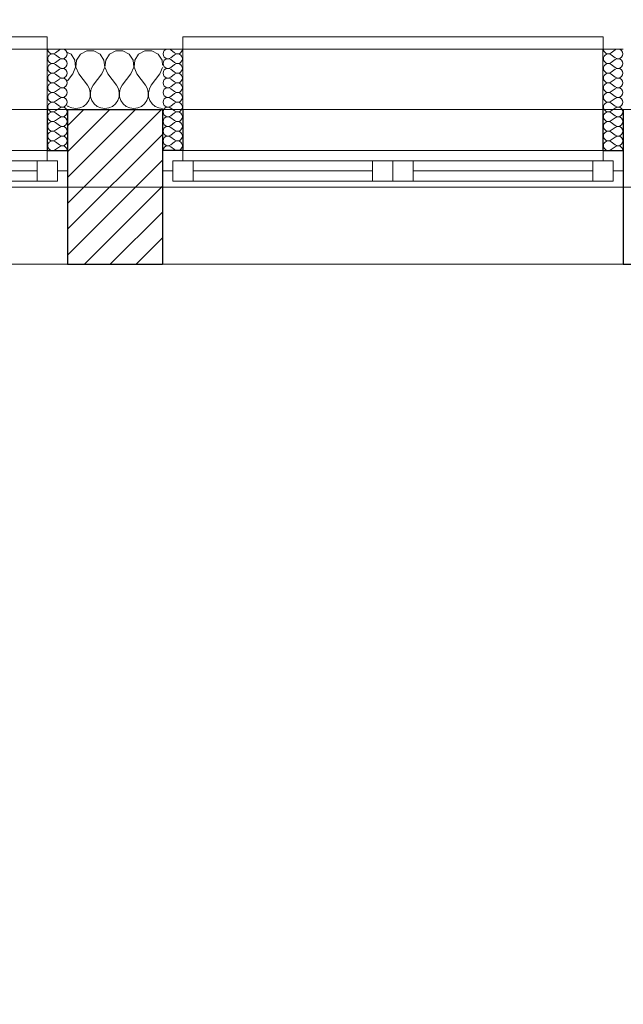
# Model space of a CAD drawing. Header units: millimetres. Extents: x -21056 to 421, y 9759 to 15589.
# Tile 101 of 120: x -1540 to -1391, y 11117 to 11360. Entities that reach past the tile are written whole.
import ezdxf
from ezdxf import colors
from ezdxf.entities.mleader import LeaderData, LeaderLine
from ezdxf.math import Vec2, Vec3

# ---------------------------------------------------------------- set-up
doc = ezdxf.new("R2010")
doc.units = ezdxf.units.MM
doc.header["$LTSCALE"] = 25
doc.header["$MEASUREMENT"] = 0
doc.linetypes.add('Kropki i Kreski', pattern=[670.277762, 352.777767, -176.388884, 0, -141.111112])
doc.linetypes.add('Przerywana', pattern=[240, 120, -120])
for name, color, linetype in [('BA_odn', 1, 'Continuous'), ('Konstrukcja - Siatki mod', 7, 'Continuous'), ('KR_INW', 7, 'Continuous'), ('NAPIS_SODON', 7, 'Continuous'), ('Okna ArchiCADa', 7, 'Continuous')]:
    doc.layers.add(name, color=color, linetype=linetype)
for name, color, linetype, lineweight in [('Konstrukcja - Siatki mod_Nr_pióra__48', 1, 'Continuous', 15), ('KR_INW_Nr_pióra__101', 252, 'Continuous', 5), ('KR_INW_Nr_pióra__102', 3, 'Continuous', 5), ('KR_INW_Nr_pióra__27', 7, 'Continuous', 25), ('KR_INW_Nr_pióra__47', 7, 'Continuous', 15), ('NAPIS_SODON_Nr_pióra__1', 7, 'Continuous', 13), ('Okna ArchiCADa_Nr_pióra__1', 7, 'Continuous', 13), ('Okna ArchiCADa_Nr_pióra__27', 7, 'Continuous', 25)]:
    doc.layers.add(name, color=color, linetype=linetype, lineweight=lineweight)
doc.styles.add('BIKTS', font='bikromsw.shx', dxfattribs={"width": 0.8})

# ---------------------------------------------------------------- blocks, each defined once
blk = doc.blocks.new('Strop_1', base_point=(179225, 121523.3))
at = {"layer": 'NAPIS_SODON_Nr_pióra__1', "linetype": 'Continuous', "flags": 128}
blk.add_lwpolyline([(179225, 121523.3), (179225.9, 107003.8), (250898.3, 107008.3), (250897.4, 121527.8)], close=True, dxfattribs=at)
blk = doc.blocks.new('*X313')
at = {"layer": 'KR_INW_Nr_pióra__102', "linetype": 'Continuous'}
for p, q in [((232416.9, 121662.7), (232408.5, 121667.2)), ((232426.5, 121648.2), (232416.9, 121662.7)), ((232440.3, 121662.7), (232430.6, 121648.2)), ((232455.6, 121670.9), (232440.3, 121662.7)), ((232473, 121670.9), (232455.6, 121670.9)), ((232488.3, 121662.7), (232473, 121670.9)), ((232497.9, 121648.2), (232488.3, 121662.7)), ((232511.7, 121662.7), (232502.1, 121648.2)), ((232527, 121670.9), (232511.7, 121662.7)), ((232544.4, 121670.9), (232527, 121670.9)), ((232559.7, 121662.7), (232544.4, 121670.9)), ((232569.4, 121648.2), (232559.7, 121662.7)), ((232583.1, 121662.7), (232573.5, 121648.2)), ((232598.4, 121670.9), (232583.1, 121662.7)), ((232615.8, 121670.9), (232598.4, 121670.9)), ((232631.2, 121662.7), (232615.8, 121670.9)), ((232640.8, 121648.2), (232631.2, 121662.7)), ((232421.4, 121614.9), (232428.2, 121630.9)), ((232428.2, 121630.9), (232426.5, 121648.2)), ((232430.6, 121648.2), (232429, 121630.9)), ((232429, 121630.9), (232435.7, 121614.9)), ((232492.9, 121614.9), (232499.6, 121630.9)), ((232499.6, 121630.9), (232497.9, 121648.2)), ((232502.1, 121648.2), (232500.4, 121630.9)), ((232500.4, 121630.9), (232507.1, 121614.9)), ((232564.3, 121614.9), (232571, 121630.9)), ((232571, 121630.9), (232569.4, 121648.2)), ((232573.5, 121648.2), (232571.8, 121630.9)), ((232571.8, 121630.9), (232578.6, 121614.9)), ((232635.7, 121614.9), (232642, 121629.9)), ((232642, 121635.5), (232640.8, 121648.2)), ((232421.4, 121614.9), (232408.5, 121597.6)), ((232435.7, 121614.9), (232457.1, 121586.3)), ((232492.9, 121614.9), (232471.4, 121586.3)), ((232507.1, 121614.9), (232528.6, 121586.3)), ((232564.3, 121614.9), (232542.9, 121586.3)), ((232578.6, 121614.9), (232600, 121586.3)), ((232635.7, 121614.9), (232614.3, 121586.3)), ((232461.9, 121577.7), (232457.1, 121586.3)), ((232471.4, 121586.3), (232466.7, 121577.7)), ((232533.3, 121577.7), (232528.6, 121586.3)), ((232542.9, 121586.3), (232538.1, 121577.7)), ((232604.8, 121577.7), (232600, 121586.3)), ((232614.3, 121586.3), (232609.5, 121577.7)), ((232460.5, 121548.9), (232463.7, 121558.2)), ((232464.1, 121568.1), (232461.9, 121577.7)), ((232463.7, 121558.2), (232464.1, 121568.1)), ((232466.7, 121577.7), (232464.4, 121568.1)), ((232464.4, 121568.1), (232464.9, 121558.2)), ((232464.9, 121558.2), (232468.1, 121548.9)), ((232531.9, 121548.9), (232535.1, 121558.2)), ((232535.6, 121568.1), (232533.3, 121577.7)), ((232535.1, 121558.2), (232535.6, 121568.1)), ((232538.1, 121577.7), (232535.9, 121568.1)), ((232535.9, 121568.1), (232536.3, 121558.2)), ((232536.3, 121558.2), (232539.5, 121548.9)), ((232603.4, 121548.9), (232606.5, 121558.2)), ((232607, 121568.1), (232604.8, 121577.7)), ((232606.5, 121558.2), (232607, 121568.1)), ((232609.5, 121577.7), (232607.3, 121568.1)), ((232607.3, 121568.1), (232607.8, 121558.2)), ((232607.8, 121558.2), (232610.9, 121548.9)), ((232408.5, 121535.6), (232409.8, 121534.5)), ((232409.8, 121534.5), (232418.8, 121530.5)), ((232438.3, 121530.5), (232447.3, 121534.5)), ((232447.3, 121534.5), (232454.9, 121540.8)), ((232454.9, 121540.8), (232460.5, 121548.9)), ((232468.1, 121548.9), (232473.6, 121540.8)), ((232473.6, 121540.8), (232481.2, 121534.5)), ((232481.2, 121534.5), (232490.2, 121530.5)), ((232509.8, 121530.5), (232518.8, 121534.5)), ((232518.8, 121534.5), (232526.4, 121540.8)), ((232526.4, 121540.8), (232531.9, 121548.9)), ((232539.5, 121548.9), (232545.1, 121540.8)), ((232545.1, 121540.8), (232552.7, 121534.5)), ((232552.7, 121534.5), (232561.7, 121530.5)), ((232581.2, 121530.5), (232590.2, 121534.5)), ((232590.2, 121534.5), (232597.8, 121540.8)), ((232597.8, 121540.8), (232603.4, 121548.9)), ((232610.9, 121548.9), (232616.5, 121540.8)), ((232616.5, 121540.8), (232624.1, 121534.5)), ((232624.1, 121534.5), (232633.1, 121530.5)), ((232418.8, 121530.5), (232428.6, 121529.2)), ((232428.6, 121529.2), (232438.3, 121530.5)), ((232490.2, 121530.5), (232500, 121529.2)), ((232500, 121529.2), (232509.8, 121530.5)), ((232561.7, 121530.5), (232571.4, 121529.2)), ((232571.4, 121529.2), (232581.2, 121530.5)), ((232633.1, 121530.5), (232642, 121529.3))]:
    blk.add_line(p, q, dxfattribs=at)
blk = doc.blocks.new('*X324')
at = {"layer": 'KR_INW_Nr_pióra__102', "linetype": 'Continuous'}
for p, q in [((232388.2, 121673.2), (232378.7, 121666.1)), ((232388.2, 121654.2), (232378.7, 121661.3)), ((232388.2, 121649.4), (232378.7, 121642.3)), ((232388.2, 121630.4), (232378.7, 121637.5)), ((232388.2, 121625.6), (232378.7, 121618.5)), ((232388.2, 121606.5), (232378.7, 121613.7)), ((232388.2, 121601.8), (232378.7, 121594.6)), ((232388.2, 121582.7), (232378.7, 121589.9)), ((232388.2, 121578), (232378.7, 121570.8)), ((232388.2, 121558.9), (232378.7, 121566.1)), ((232388.2, 121554.2), (232378.7, 121547)), ((232388.2, 121535.1), (232378.7, 121542.3)), ((232388.2, 121530.4), (232378.7, 121523.2)), ((232388.2, 121511.3), (232378.7, 121518.5)), ((232388.2, 121506.5), (232378.7, 121499.4)), ((232388.2, 121487.5), (232378.7, 121494.6)), ((232388.2, 121482.7), (232378.7, 121475.6)), ((232388.2, 121463.7), (232378.7, 121470.8)), ((232388.2, 121458.9), (232378.7, 121451.8)), ((232388.2, 121439.9), (232378.7, 121447)), ((232388.2, 121435.1), (232378.7, 121428))]:
    blk.add_line(p, q, dxfattribs=at)
for centre, start, end in [((232371.5, 121675.6), 180, 306.8699), ((232371.5, 121651.8), 53.1301, 180), ((232395.4, 121663.7), 233.1301, 126.8699), ((232371.5, 121651.8), 180, 306.8699), ((232371.5, 121628), 53.1301, 180), ((232395.4, 121639.9), 233.1301, 126.8699), ((232371.5, 121628), 180, 306.8699), ((232371.5, 121604.2), 53.1301, 180), ((232395.4, 121616.1), 233.1301, 126.8699), ((232371.5, 121604.2), 180, 306.8699), ((232371.5, 121580.4), 53.1301, 180), ((232371.5, 121580.4), 180, 306.8699), ((232395.4, 121592.3), 233.1301, 126.8699), ((232395.4, 121568.5), 233.1301, 126.8699), ((232371.5, 121556.5), 53.1301, 180), ((232371.5, 121556.5), 180, 306.8699), ((232395.4, 121544.6), 233.1301, 126.8699), ((232371.5, 121532.7), 53.1301, 180), ((232371.5, 121532.7), 180, 306.8699), ((232395.4, 121520.8), 233.1301, 126.8699), ((232371.5, 121508.9), 53.1301, 180), ((232371.5, 121508.9), 180, 306.8699), ((232395.4, 121497), 233.1301, 126.8699), ((232371.5, 121485.1), 53.1301, 180), ((232371.5, 121485.1), 180, 306.8699), ((232395.4, 121473.2), 233.1301, 126.8699), ((232371.5, 121461.3), 53.1301, 180), ((232371.5, 121461.3), 180, 306.8699), ((232395.4, 121449.4), 233.1301, 126.8699), ((232371.5, 121437.5), 53.1301, 180), ((232371.5, 121437.5), 180, 306.8699), ((232395.4, 121425.6), 0, 126.8699)]:
    blk.add_arc(centre, 11.9, start, end, dxfattribs=at)
blk = doc.blocks.new('*X325')
at = {"layer": 'KR_INW_Nr_pióra__102', "linetype": 'Continuous'}
for p, q in [((232662.2, 121673.2), (232671.8, 121666.1)), ((232662.2, 121654.2), (232671.8, 121661.3)), ((232662.2, 121649.4), (232671.8, 121642.3)), ((232662.2, 121630.4), (232671.8, 121637.5)), ((232662.2, 121625.6), (232671.8, 121618.5)), ((232662.2, 121606.5), (232671.8, 121613.7)), ((232662.2, 121601.8), (232671.8, 121594.6)), ((232662.2, 121582.7), (232671.8, 121589.9)), ((232662.2, 121578), (232671.8, 121570.8)), ((232662.2, 121558.9), (232671.8, 121566.1)), ((232662.2, 121554.2), (232671.8, 121547)), ((232662.2, 121535.1), (232671.8, 121542.3)), ((232662.2, 121530.4), (232671.8, 121523.2)), ((232662.2, 121511.3), (232671.8, 121518.5)), ((232662.2, 121506.5), (232671.8, 121499.4)), ((232662.2, 121487.5), (232671.8, 121494.6)), ((232662.2, 121482.7), (232671.8, 121475.6)), ((232662.2, 121463.7), (232671.8, 121470.8)), ((232662.2, 121458.9), (232671.8, 121451.8)), ((232662.2, 121439.9), (232671.8, 121447)), ((232662.2, 121435.1), (232671.8, 121428))]:
    blk.add_line(p, q, dxfattribs=at)
for centre, start, end in [((232655.1, 121663.7), 53.1301, 306.8699), ((232678.9, 121675.6), 233.1301, 0), ((232678.9, 121651.8), 0, 126.8699), ((232655.1, 121639.9), 53.1301, 306.8699), ((232678.9, 121651.8), 233.1301, 0), ((232678.9, 121628), 0, 126.8699), ((232655.1, 121616.1), 53.1301, 306.8699), ((232678.9, 121628), 233.1301, 0), ((232678.9, 121604.2), 0, 126.8699), ((232655.1, 121592.3), 53.1301, 306.8699), ((232655.1, 121568.5), 53.1301, 306.8699), ((232678.9, 121604.2), 233.1301, 0), ((232678.9, 121580.4), 0, 126.8699), ((232678.9, 121580.4), 233.1301, 0), ((232655.1, 121544.6), 53.1301, 306.8699), ((232678.9, 121556.5), 0, 126.8699), ((232678.9, 121556.5), 233.1301, 0), ((232655.1, 121520.8), 53.1301, 306.8699), ((232678.9, 121532.7), 0, 126.8699), ((232678.9, 121532.7), 233.1301, 0), ((232655.1, 121497), 53.1301, 306.8699), ((232678.9, 121508.9), 0, 126.8699), ((232678.9, 121508.9), 233.1301, 0), ((232655.1, 121473.2), 53.1301, 306.8699), ((232678.9, 121485.1), 0, 126.8699), ((232678.9, 121485.1), 233.1301, 0), ((232655.1, 121449.4), 53.1301, 306.8699), ((232678.9, 121461.3), 0, 126.8699), ((232678.9, 121461.3), 233.1301, 0), ((232655.1, 121425.6), 53.1301, 180), ((232678.9, 121437.5), 0, 126.8699), ((232678.9, 121437.5), 233.1301, 0)]:
    blk.add_arc(centre, 11.9, start, end, dxfattribs=at)
blk = doc.blocks.new('*X326')
at = {"layer": 'KR_INW_Nr_pióra__102', "linetype": 'Continuous'}
for p, q in [((233755.3, 121673.2), (233745.8, 121666.1)), ((233755.3, 121654.2), (233745.8, 121661.3)), ((233755.3, 121649.4), (233745.8, 121642.3)), ((233755.3, 121630.4), (233745.8, 121637.5)), ((233755.3, 121625.6), (233745.8, 121618.5)), ((233755.3, 121606.5), (233745.8, 121613.7)), ((233755.3, 121601.8), (233745.8, 121594.6)), ((233755.3, 121582.7), (233745.8, 121589.9)), ((233755.3, 121578), (233745.8, 121570.8)), ((233755.3, 121558.9), (233745.8, 121566.1)), ((233755.3, 121554.2), (233745.8, 121547)), ((233755.3, 121535.1), (233745.8, 121542.3)), ((233755.3, 121530.4), (233745.8, 121523.2)), ((233755.3, 121511.3), (233745.8, 121518.5)), ((233755.3, 121506.5), (233745.8, 121499.4)), ((233755.3, 121487.5), (233745.8, 121494.6)), ((233755.3, 121482.7), (233745.8, 121475.6)), ((233755.3, 121463.7), (233745.8, 121470.8)), ((233755.3, 121458.9), (233745.8, 121451.8)), ((233755.3, 121439.9), (233745.8, 121447)), ((233755.3, 121435.1), (233745.8, 121428))]:
    blk.add_line(p, q, dxfattribs=at)
for centre, start, end in [((233738.6, 121675.6), 180, 306.8699), ((233738.6, 121651.8), 53.1301, 180), ((233762.4, 121663.7), 233.1301, 126.8699), ((233738.6, 121651.8), 180, 306.8699), ((233738.6, 121628), 53.1301, 180), ((233762.4, 121639.9), 233.1301, 126.8699), ((233738.6, 121628), 180, 306.8699), ((233738.6, 121604.2), 53.1301, 180), ((233762.4, 121616.1), 233.1301, 126.8699), ((233738.6, 121604.2), 180, 306.8699), ((233738.6, 121580.4), 53.1301, 180), ((233738.6, 121580.4), 180, 306.8699), ((233762.4, 121592.3), 233.1301, 126.8699), ((233762.4, 121568.5), 233.1301, 126.8699), ((233738.6, 121556.5), 53.1301, 180), ((233738.6, 121556.5), 180, 306.8699), ((233762.4, 121544.6), 233.1301, 126.8699), ((233738.6, 121532.7), 53.1301, 180), ((233738.6, 121532.7), 180, 306.8699), ((233762.4, 121520.8), 233.1301, 126.8699), ((233738.6, 121508.9), 53.1301, 180), ((233738.6, 121508.9), 180, 306.8699), ((233762.4, 121497), 233.1301, 126.8699), ((233738.6, 121485.1), 53.1301, 180), ((233738.6, 121485.1), 180, 306.8699), ((233762.4, 121473.2), 233.1301, 126.8699), ((233738.6, 121461.3), 53.1301, 180), ((233738.6, 121461.3), 180, 306.8699), ((233762.4, 121449.4), 233.1301, 126.8699), ((233738.6, 121437.5), 53.1301, 180), ((233738.6, 121437.5), 180, 306.8699), ((233762.4, 121425.6), 0, 126.8699)]:
    blk.add_arc(centre, 11.9, start, end, dxfattribs=at)
blk = doc.blocks.new('Okno dwuskrzydłowe 19_5')
at = {"layer": 'Okna ArchiCADa_Nr_pióra__1', "linetype": 'Continuous'}
for p, q in [((-566.8, 230), (566.8, 230)), ((-541.8, 25), (-491.8, 25)), ((-541.8, -25), (-541.8, 25)), ((-491.8, 25), (-50, 25)), ((-491.8, 25), (-491.8, -25)), ((-491.8, 25), (-50, 25)), ((-50, -25), (-50, 25)), ((-50, 25), (0, 25)), ((0, 25), (0, -25)), ((0, 25), (50, 25)), ((0, -25), (0, 25)), ((50, 25), (491.8, 25)), ((50, 25), (50, -25)), ((50, 25), (491.8, 25)), ((491.8, -25), (491.8, 25)), ((491.8, 25), (541.8, 25)), ((541.8, 25), (541.8, -25)), ((-566.8, 0), (-541.8, 0)), ((-541.8, 0), (-541.8, -25)), ((-491.8, 0), (-50, 0)), ((50, 0), (491.8, 0)), ((541.8, -25), (541.8, 0)), ((541.8, 0), (566.8, 0)), ((-541.8, -25), (-516.8, -25)), ((-491.8, -25), (-541.8, -25)), ((-516.8, -25), (-516.8, -50)), ((-50, -25), (-491.8, -25)), ((0, -25), (-50, -25)), ((50, -25), (0, -25)), ((491.8, -25), (50, -25)), ((541.8, -25), (491.8, -25)), ((516.8, -50), (516.8, -25)), ((516.8, -25), (541.8, -25)), ((-516.8, -50), (-566.8, -50)), ((0, -50), (-516.8, -50)), ((516.8, -50), (0, -50)), ((566.8, -50), (516.8, -50)), ((-516.8, -300), (-516.8, -330)), ((516.8, -330), (516.8, -300)), ((-516.8, -330), (516.8, -330))]:
    blk.add_line(p, q, dxfattribs=at)
at = {"layer": 'Okna ArchiCADa_Nr_pióra__1', "linetype": 'Przerywana'}
blk.add_line((-516.8, -300), (516.8, -300), dxfattribs=at)
at = {"layer": 'Okna ArchiCADa_Nr_pióra__27', "linetype": 'Continuous'}
for p, q in [((-566.8, -50), (-566.8, 0)), ((566.8, -50), (566.8, 0)), ((-516.8, -50), (-566.8, -50)), ((516.8, -50), (566.8, -50))]:
    blk.add_line(p, q, dxfattribs=at)
blk = doc.blocks.new('Ściana_22', base_point=(231153.4, 121675.6))
at = {"layer": 'KR_INW_Nr_pióra__101', "linetype": 'Continuous'}
h = blk.add_hatch(dxfattribs=at)
h.set_pattern_fill('Cegła_licówka', color=256, style=0, pattern_type=2)
h.set_pattern_definition([(45, (0, 0), (-31.819804, 31.819804), [])])
h.paths.add_polyline_path([(232408.5, 121425.6), (232408.5, 121375.6), (232408.5, 121145.6), (232642, 121145.6), (232642, 121375.6), (232642, 121425.6), (232642, 121525.6), (232408.5, 121525.6)])
at = {"layer": 'KR_INW_Nr_pióra__27', "linetype": 'Continuous'}
for p, q in [((232358.5, 121525.6), (232358.5, 121425.6)), ((232642, 121525.6), (232408.5, 121525.6)), ((232408.5, 121525.6), (232408.5, 121425.6)), ((232642, 121525.6), (232642, 121425.6)), ((232692, 121525.6), (232692, 121425.6)), ((233725.5, 121525.6), (233725.5, 121425.6)), ((233775.5, 121525.6), (233775.5, 121425.6)), ((232358.5, 121425.6), (232408.5, 121425.6)), ((232408.5, 121425.6), (232408.5, 121375.6)), ((232692, 121425.6), (232642, 121425.6)), ((232642, 121425.6), (232642, 121375.6)), ((233725.5, 121425.6), (233775.5, 121425.6)), ((233775.5, 121425.6), (233775.5, 121375.6)), ((232408.5, 121375.6), (232408.5, 121145.6)), ((232642, 121375.6), (232642, 121145.6)), ((233775.5, 121375.6), (233775.5, 121145.6))]:
    blk.add_line(p, q, dxfattribs=at)
at = {"layer": 'KR_INW_Nr_pióra__27', "linetype": 'Continuous', "flags": 128}
for points in [[(232408.5, 121145.6), (232642, 121145.6)], [(233775.5, 121145.6), (235086.2, 121145.6)]]:
    blk.add_lwpolyline(points, dxfattribs=at)
at = {"layer": 'KR_INW_Nr_pióra__47', "linetype": 'Continuous'}
for p, q in [((232408.5, 121675.6), (232358.5, 121675.6)), ((232358.5, 121425.6), (232358.5, 121675.6)), ((232358.5, 121675.6), (232358.5, 121525.6)), ((232642, 121675.6), (232692, 121675.6)), ((232692, 121425.6), (232692, 121675.6)), ((232692, 121675.6), (232692, 121525.6)), ((233775.5, 121675.6), (233725.5, 121675.6)), ((233725.5, 121425.6), (233725.5, 121675.6)), ((233725.5, 121675.6), (233725.5, 121525.6)), ((232408.5, 121425.6), (232358.5, 121425.6)), ((232642, 121425.6), (232692, 121425.6)), ((233775.5, 121425.6), (233725.5, 121425.6))]:
    blk.add_line(p, q, dxfattribs=at)
at = {"layer": 'KR_INW_Nr_pióra__47', "linetype": 'Continuous', "flags": 128}
blk.add_lwpolyline([(232642, 121675.6), (232408.5, 121675.6)], dxfattribs=at)
at = {"layer": 'KR_INW'}
for name in ['*X324', '*X313', '*X325', '*X326']:
    blk.add_blockref(name, (0, 0), dxfattribs=at)
at = {"layer": 'Okna ArchiCADa', "color": 21, "linetype": 'Continuous', "lineweight": 13, "true_color": 0xff9955, "xscale": -1, "zscale": 1000, "rotation": 180}
for p in [(231841.7, 121375.6), (233208.8, 121375.6)]:
    blk.add_blockref('Okno dwuskrzydłowe 19_5', p, dxfattribs=at)
blk = doc.blocks.new('Standardowy znacznik siatki_8')
at = {"layer": 'Konstrukcja - Siatki mod_Nr_pióra__48', "linetype": 'Kropki i Kreski'}
blk.add_line((1000, 0), (72912, 0), dxfattribs=at)
blk = doc.blocks.new('_None')

msp = doc.modelspace()

# ---------------------------------------------------------------- block references
at = {"layer": 'Konstrukcja - Siatki mod', "color": 8, "linetype": 'Continuous', "lineweight": 13, "xscale": 0.1, "yscale": 0.1, "zscale": 100}
msp.add_blockref('Standardowy znacznik siatki_8', (-6969.92, 11318.49), dxfattribs=at)
at = {"layer": 'KR_INW', "xscale": 0.1, "yscale": 0.1, "zscale": 0.1}
msp.add_blockref('Ściana_22', (-1653.51, 11352.49), dxfattribs=at)
at = {"layer": 'NAPIS_SODON', "linetype": 'Continuous', "xscale": 0.1, "yscale": 0.1, "zscale": 0.1}
msp.add_blockref('Strop_1', (-6846.35, 11337.26), dxfattribs=at)

# ---------------------------------------------------------------- leaders
at = {"layer": 'BA_odn', "color": 14, "true_color": 0xb00000}
ml = msp.add_multileader_mtext('Standard', dxfattribs=at)
ml.set_content('DETAL A\\P', color=2, style='BIKTS')
ml.set_leader_properties(linetype='ByLayer', lineweight=-3)
ml.set_arrow_properties(name='NONE')
ml.build(insert=Vec2(0, 0))
ml.multileader.update_dxf_attribs({"text_left_attachment_type": 6, "text_right_attachment_type": 6, "dogleg_length": 0, "arrow_head_size": 3.33})
ctx = ml.context
ctx.base_point, ctx.char_height, ctx.arrow_head_size, ctx.landing_gap_size, ctx.plane_origin = Vec3(-1680.27, 11479.84), 50, 3.33, 0.09, Vec3(-1808.86, 11287.37)
ctx.left_attachment, ctx.right_attachment = 6, 6
notes = []
notes.append((ctx, [(0, (1, 1, 0), (-1680.27, 11479.84), (1, 0), 0, [(0, [(-1808.86, 11287.37), (-1680.27, 11479.84)], 0, [])])]))
ctx.mtext.insert, ctx.mtext.flow_direction = Vec3(-1680.18, 11539.84), 5
for ctx, leaders in notes:
    for number, flags, end, landing, length, lines in leaders:
        leader = LeaderData()
        leader.index, (leader.has_last_leader_line, leader.has_dogleg_vector, leader.attachment_direction) = number, flags
        leader.last_leader_point, leader.dogleg_vector, leader.dogleg_length = Vec3(end), Vec3(landing), length
        for number, points, colour, breaks in lines:
            line = LeaderLine()
            line.index, line.vertices, line.color, line.breaks = number, Vec3.list(points), colors.encode_raw_color(colour), breaks
            leader.lines.append(line)
        ctx.leaders.append(leader)

doc.saveas('drawing.dxf')
